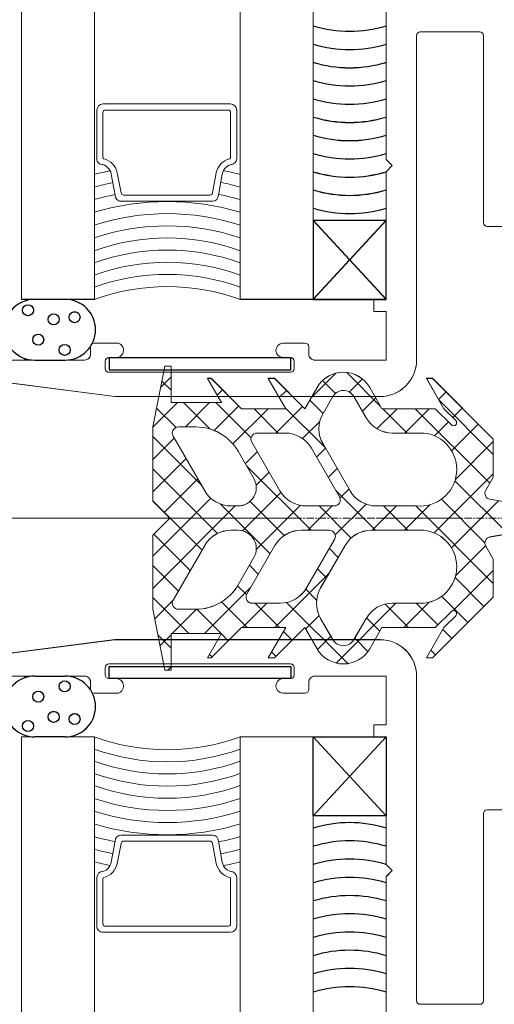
# Model space of a CAD drawing. Header units: inches. Extents: x -647532 to 3008597, y -136987 to 2557681.
# Tile 29 of 153: x 50043 to 50083, y 32522 to 32603. Entities that reach past the tile are written whole.
import ezdxf
from ezdxf import colors
from ezdxf.entities.mleader import LeaderData, LeaderLine
from ezdxf.enums import TextEntityAlignment as Align
from ezdxf.math import Vec2, Vec3

# ---------------------------------------------------------------- set-up
doc = ezdxf.new("R2010")
doc.units = ezdxf.units.IN
doc.header["$MEASUREMENT"] = 0
doc.linetypes.add('a_base _85_a_base _85_WEST PTB LVL 2 - FACADE$0$CENTER', pattern=[50.8, 31.75, -6.35, 6.35, -6.35])
doc.linetypes.add('BIAL-IT1I-KGD-001-IN-DWG-141 LEVEL 2 - OVERALL FIRE EXIT PLAN$0$CENTER', pattern=[2, 1.25, -0.25, 0.25, -0.25])
doc.layers.add('ARCH', color=8, linetype='Continuous')
for name, color, linetype, lineweight in [('FURN', 8, 'Continuous', 5), ('FURN-HATCH', 8, 'Continuous', 5), ('YD-EXTERNAL 1', 8, 'Continuous', 5), ('YD-EXTERNAL 4', 8, 'Continuous', 5)]:
    doc.layers.add(name, color=color, linetype=linetype, lineweight=lineweight)
doc.styles.add('ARIAL', font='arial.ttf')
doc.styles.get("Standard").update_dxf_attribs({"font": 'arial.ttf'})

# ---------------------------------------------------------------- blocks, each defined once
blk = doc.blocks.new('BIAL-IT1I-KGD-001-IN-DWG-141 LEVEL 2 - OVERALL FIRE EXIT PLAN$0$CW LAYOUT')
at = {"linetype": 'BIAL-IT1I-KGD-001-IN-DWG-141 LEVEL 2 - OVERALL FIRE EXIT PLAN$0$CENTER', "ltscale": 0.5}
blk.add_line((4000, -52.802), (4000, 208.76), dxfattribs=at)
for p, q in [((3998.446, 45.294), (3999, 48.445)), ((4001, 48.445), (4001.554, 45.294)), ((3996.92, 42.418), (4001.291, 46.79)), ((3988.5, 40.565), (3993.5, 45.565)), ((3990.305, 41.107), (3994.763, 45.565)), ((3993.5, 45.565), (3996.634, 45.565)), ((3996.81, 42.451), (3993.697, 45.565)), ((4001.214, 40.699), (3996.349, 45.565)), ((3996.634, 45.565), (3997.704, 44.947)), ((4002.439, 42.126), (3998.569, 45.996)), ((3999, 39.195), (4005.37, 45.565)), ((4002.296, 44.947), (4003.366, 45.565)), ((4003.366, 45.565), (4006.5, 45.565)), ((4007.604, 42.264), (4004.303, 45.565)), ((4006.5, 45.565), (4011.5, 40.565)), ((3991, 39.15), (3997.129, 45.279)), ((3998.453, 41.3), (4002.034, 44.88)), ((4004.748, 42.469), (4002.279, 44.938)), ((4004.886, 42.43), (4007.261, 44.804)), ((3994.466, 42.144), (3992.273, 44.337)), ((3991.725, 42.233), (3990.947, 43.012)), ((4006.436, 41.328), (4008.586, 43.478)), ((3991.972, 42.481), (3991, 41.508)), ((3991, 40.801), (3992.326, 42.127)), ((4007.674, 42.127), (4009, 40.801)), ((4009, 41.508), (4008.028, 42.481)), ((4009.17, 41.41), (4009.912, 42.153)), ((3991, 41.508), (3988.5, 40.065)), ((3990.238, 41.069), (3989.621, 41.686)), ((3993.225, 40.733), (3992.079, 41.88)), ((4011.5, 40.065), (4009, 41.508)), ((3988.5, 40.065), (3988.5, 40.565)), ((3991, 36.416), (3991, 40.801)), ((4007, 39.24), (4008.78, 41.021)), ((4009, 40.801), (4009, 36.416)), ((4010.851, 40.44), (4011.238, 40.827)), ((4011.5, 40.565), (4011.5, 40.065)), ((3988.557, 40.098), (3988.5, 40.155)), ((3993, 38.307), (3991, 40.307)), ((3993, 39.875), (3993, 37.282)), ((4001, 38.262), (3998.903, 40.359)), ((4009, 38.217), (4006.924, 40.292)), ((4007, 37.282), (4007, 39.875)), ((3999, 35.954), (3999, 39.25)), ((4001, 39.25), (4001, 35.55)), ((3991, 36.499), (3993, 38.499)), ((3999, 36.544), (4001, 38.544)), ((4007.077, 36.666), (4009, 38.589)), ((3992.65, 36.005), (3991, 37.655)), ((4001, 35.61), (3999, 37.61)), ((4011.926, 32.639), (4007, 37.565)), ((3988.015, 33.514), (3990.804, 36.303)), ((3989.25, 35.405), (3991, 36.416)), ((3991.203, 34.801), (3990.105, 35.899)), ((3997.731, 32.623), (4001, 35.892)), ((4008.206, 35.143), (4009.303, 36.241)), ((4009, 36.416), (4010.75, 35.405)), ((3991.75, 35.117), (3990, 34.106)), ((4001.386, 32.572), (3998.852, 35.106)), ((4010, 34.106), (4008.25, 35.117)), ((4009.886, 34.172), (4010.974, 35.26)), ((3989.626, 33.726), (3988.549, 34.803)), ((3993.9, 31.566), (3997.75, 33.789)), ((3998.342, 32.964), (3997.603, 33.704)), ((3999, 31.24), (4001.639, 33.88)), ((4002.25, 33.385), (4005.75, 31.364)), ((4006.943, 28.576), (4011.973, 33.607)), ((3990.137, 30.563), (3988.077, 32.623)), ((3988.68, 31.527), (3989.742, 32.589)), ((3998.25, 32.923), (3994.25, 30.613)), ((3996.654, 32.001), (3995.922, 32.733)), ((3999, 30.18), (3999, 32.49)), ((4001.75, 32.519), (4005.75, 30.209)), ((4002.498, 32.087), (4003.23, 32.819)), ((3990, 32.374), (3991.4, 31.566)), ((3990.916, 28.46), (3994.189, 31.733)), ((3994.973, 31.031), (3994.241, 31.763)), ((4001, 30.307), (3999, 32.307)), ((4001, 29.776), (4001, 32.086)), ((4004.179, 31.116), (4004.911, 31.848)), ((4009, 27.61), (4004.558, 32.052)), ((4008.25, 31.364), (4010, 32.374)), ((4010.805, 31.108), (4009.708, 32.206)), ((3991, 30.065), (3989.25, 31.075)), ((3990.283, 30.479), (3991.381, 31.577)), ((3993.459, 29.893), (3992.047, 31.305)), ((4005.858, 30.143), (4006.756, 31.041)), ((4009.125, 30.137), (4008.017, 31.245)), ((4010.75, 31.075), (4009, 30.065)), ((18, 30.76), (3982, 30.76)), ((3982, 24.76), (3982, 30.76)), ((3988.5, 27.565), (3991, 30.065)), ((3995.663, 25.251), (4001, 30.589)), ((4009, 30.065), (4011.5, 27.565)), ((4018, 24.76), (4018, 30.76)), ((4018, 30.76), (7982, 30.76)), ((3993, 27.7), (3990.818, 29.883)), ((4002.577, 26.078), (3998.954, 29.701)), ((3991, 28.508), (3988.5, 27.065)), ((3990.075, 27.974), (3989.492, 28.557)), ((3991, 24.865), (3991, 28.508)), ((3993, 28.448), (3993, 26.139)), ((3998.63, 25.567), (4001.433, 28.37)), ((4011.5, 27.065), (4009, 28.508)), ((4009, 28.508), (4009, 24.865)), ((4009.334, 28.316), (4010.041, 29.024)), ((3988.5, 27.065), (3988.5, 27.565)), ((3991, 25.892), (3993, 27.892)), ((3993.75, 25.706), (3997.75, 28.015)), ((4001.048, 24.956), (3997.897, 28.107)), ((4006.25, 25.302), (4002.25, 27.611)), ((4007, 28.044), (4007, 25.735)), ((4007, 25.982), (4009, 27.982)), ((4011.015, 27.345), (4011.367, 27.698)), ((4011.5, 27.565), (4011.5, 27.065)), ((3993.896, 24.152), (3991, 27.049)), ((3997.287, 26.065), (3996.22, 27.132)), ((3998.842, 23.127), (4002.932, 27.217)), ((4009, 24.958), (4007, 26.958)), ((3995.527, 25.173), (3994.539, 26.161)), ((4003.881, 25.515), (4004.613, 26.247)), ((3990.5, 22.74), (3993.407, 25.648)), ((3996.75, 25.879), (3994.5, 24.58)), ((4003.25, 25.879), (4005.5, 24.58)), ((4005.562, 24.544), (4006.296, 25.278)), ((4009.5, 21.807), (4005.67, 25.636)), ((4006.897, 23.228), (4009, 25.33)), ((3982, 24.76), (18, 24.76)), ((3966.427, 24.468), (3970.427, 24.468)), ((3988.5, 22.365), (3991, 24.865)), ((3992.789, 22.608), (3990.766, 24.631)), ((3999, 24.003), (3999, 24.58)), ((4005.785, 17.567), (3999, 24.352)), ((4001, 24.003), (4001, 24.58)), ((4009, 24.865), (4011.5, 22.365)), ((7982, 24.76), (4018, 24.76)), ((4033.573, 24.468), (4029.573, 24.468)), ((3965.927, 23.968), (3965.927, 18.718)), ((3966.427, 23.768), (3966.427, 18.718)), ((3966.627, 23.968), (3970.331, 23.968)), ((4009.526, 23.205), (4010.093, 23.772)), ((4033.373, 23.968), (4029.669, 23.968)), ((4033.573, 23.768), (4033.573, 18.718)), ((4034.073, 23.968), (4034.073, 18.718)), ((3973.227, 22.468), (3971.591, 22.791)), ((3973.427, 22.968), (3971.705, 23.278)), ((3990.5, 23.22), (3988.5, 22.065)), ((3989.882, 22.863), (3989.44, 23.305)), ((3990.5, 19.067), (3990.5, 23.22)), ((3995.933, 17.567), (4001.26, 22.893)), ((4007.5, 21.178), (4009.5, 23.179)), ((4011.5, 22.065), (4009.5, 23.22)), ((4009.5, 23.22), (4009.5, 19.067)), ((4026.573, 22.968), (4028.295, 23.278)), ((4026.773, 22.468), (4028.409, 22.791)), ((3973.427, 18.718), (3973.427, 22.268)), ((3973.927, 18.718), (3973.927, 22.468)), ((3988.5, 22.065), (3988.5, 22.365)), ((3990.5, 20.089), (3992.665, 22.254)), ((3992.5, 20.245), (3990.5, 22.245)), ((4003.133, 17.567), (3998.364, 22.336)), ((4011.207, 22.234), (4011.419, 22.446)), ((4011.5, 22.365), (4011.5, 22.065)), ((4026.073, 18.718), (4026.073, 22.468)), ((4026.573, 18.718), (4026.573, 22.268)), ((3992.5, 21.116), (3992.5, 19.673)), ((3993.25, 19.24), (3997.75, 21.838)), ((3993.281, 17.567), (3997.282, 21.567)), ((3999.541, 18.508), (3996.774, 21.274)), ((3998.585, 17.567), (4002.634, 21.616)), ((4006.75, 19.24), (4002.25, 21.838)), ((4009.5, 19.155), (4007.5, 21.155)), ((4007.5, 21.116), (4007.5, 19.673)), ((3997.83, 17.567), (3995.093, 20.304)), ((4001.318, 17.649), (4004.315, 20.645)), ((4006.54, 17.567), (4009.5, 20.527)), ((3992.527, 17.567), (3990.5, 19.594)), ((3990.941, 17.878), (3992.54, 19.477)), ((4003.888, 17.567), (4005.996, 19.675)), ((3965.927, 13.468), (3965.927, 18.718)), ((3966.427, 13.668), (3966.427, 18.718)), ((3973.427, 18.718), (3973.427, 15.168)), ((3973.927, 18.718), (3973.927, 14.968)), ((3987.5, 18.567), (3987.5, 19.067)), ((3987.5, 19.067), (3990.5, 19.067)), ((3989.219, 18.223), (3988.375, 19.067)), ((3988.732, 18.32), (3989.478, 19.067)), ((3995.179, 17.567), (3993.412, 19.333)), ((4000, 18.967), (3998.6, 17.567)), ((4001.4, 17.567), (4000, 18.967)), ((4008.281, 17.723), (4006.78, 19.224)), ((4009.5, 19.067), (4012.5, 19.067)), ((4010.49, 18.165), (4009.588, 19.067)), ((4009.614, 17.99), (4010.691, 19.067)), ((4012.5, 18.807), (4012.24, 19.067)), ((4012.5, 19.067), (4012.5, 18.567)), ((4026.073, 18.718), (4026.073, 14.968)), ((4026.573, 18.718), (4026.573, 15.168)), ((4033.573, 13.668), (4033.573, 18.718)), ((4034.073, 13.468), (4034.073, 18.718)), ((3992.5, 17.567), (3987.5, 18.567)), ((4012.5, 18.567), (4007.5, 17.567)), ((3998.6, 17.567), (3992.5, 17.567)), ((4007.5, 17.567), (4001.4, 17.567)), ((3973.227, 14.968), (3971.591, 14.645)), ((4026.773, 14.968), (4028.409, 14.645)), ((3973.427, 14.468), (3971.705, 14.157)), ((4026.573, 14.468), (4028.295, 14.157)), ((3970.427, 12.968), (3966.427, 12.968)), ((3966.627, 13.468), (3970.331, 13.468)), ((4029.573, 12.968), (4033.573, 12.968)), ((4033.373, 13.468), (4029.669, 13.468)), ((18, 12.76), (3982, 12.76)), ((3982, 6.76), (3982, 12.76)), ((4018, 6.76), (4018, 12.76)), ((4018, 12.76), (7982, 12.76)), ((3982, 6.76), (18, 6.76)), ((7982, 6.76), (4018, 6.76))]:
    blk.add_line(p, q)
at = {"linetype": 'ByBlock'}
for p, q in [((3976, 46.46), (3976, 45.06)), ((4024, 46.46), (4024, 45.06)), ((3975.7, 44.76), (3960.3, 44.76)), ((4024.3, 44.76), (4039.7, 44.76)), ((3960, 44.46), (3960, 39.56)), ((4040, 44.46), (4040, 39.56)), ((3960.3, 39.26), (3987, 39.26)), ((4039.7, 39.26), (4013, 39.26)), ((3970.5, 36.76), (3958, 36.76)), ((3971, 37.26), (3970.5, 36.76)), ((3971.5, 36.76), (3971, 37.26)), ((3982, 36.76), (3971.5, 36.76)), ((3982, 35.76), (3982, 36.76)), ((3983, 36.76), (3983, 35.76)), ((3987, 36.76), (3983, 36.76)), ((3987, 30.901), (3987, 36.76)), ((4013, 30.901), (4013, 36.76)), ((4013, 36.76), (4017, 36.76)), ((4017, 36.76), (4017, 35.76)), ((4018, 35.76), (4018, 36.76)), ((4018, 36.76), (4028.5, 36.76)), ((4028.5, 36.76), (4029, 37.26)), ((4029, 37.26), (4029.5, 36.76)), ((4029.5, 36.76), (4042, 36.76)), ((3983, 35.76), (3982, 35.76)), ((3990, 36.26), (3990, 14.45)), ((4010, 36.26), (4010, 14.45)), ((4017, 35.76), (4018, 35.76)), ((3985.6, 28.251), (3985.6, 30.101)), ((3985.9, 30.401), (3986.5, 30.401)), ((4014.1, 30.401), (4013.5, 30.401)), ((4014.4, 28.251), (4014.4, 30.101)), ((3987.7, 29.201), (3987.1, 29.201)), ((4012.3, 29.201), (4012.9, 29.201)), ((3986.8, 28.901), (3986.8, 28.251)), ((3988, 13.951), (3988, 28.901)), ((4012, 13.951), (4012, 28.901)), ((4013.2, 28.901), (4013.2, 28.251)), ((3985.6, 12.751), (3985.6, 14.755)), ((4014.4, 12.751), (4014.4, 14.755)), ((3986.8, 14.451), (3986.8, 13.951)), ((3990, 14.45), (3988, -1)), ((4010, 14.45), (4012, -1)), ((4013.2, 14.451), (4013.2, 13.951)), ((3987.1, 13.651), (3987.7, 13.651)), ((4012.9, 13.651), (4012.3, 13.651)), ((3986.5, 12.451), (3985.9, 12.451)), ((4013.5, 12.451), (4014.1, 12.451)), ((3987, -1), (3987, 11.951)), ((4013, -1), (4013, 11.951))]:
    blk.add_line(p, q, dxfattribs=at)
at = {"lineweight": -3, "ltscale": 1000}
for p, q in [((3982, 36.76), (3975.5, 30.76)), ((3975.5, 36.76), (3982, 30.76)), ((3982, 36.76), (3975.5, 36.76)), ((3975.5, 36.76), (3975.5, 30.76)), ((3982, 30.76), (3982, 36.76)), ((4024.5, 36.76), (4018, 30.76)), ((4018, 36.76), (4024.5, 30.76)), ((4018, 36.76), (4024.5, 30.76)), ((4024.5, 36.76), (4018, 30.76)), ((4018, 36.76), (4024.5, 36.76)), ((4018, 30.76), (4018, 36.76)), ((4018, 36.76), (4024.5, 36.76)), ((4018, 30.76), (4018, 36.76)), ((4024.5, 36.76), (4024.5, 30.76)), ((4024.5, 36.76), (4024.5, 30.76)), ((3975.5, 30.76), (3982, 30.76)), ((4024.5, 30.76), (4018, 30.76)), ((4024.5, 30.76), (4018, 30.76)), ((3987.8, 28.926), (3986.8, 28.926)), ((3986.8, 28.926), (3986.8, 13.976)), ((3987.8, 13.976), (3987.8, 28.926)), ((4012.2, 28.926), (4013.2, 28.926)), ((4012.2, 13.976), (4012.2, 28.926)), ((4013.2, 28.926), (4013.2, 13.976)), ((3986.8, 13.976), (3987.8, 13.976)), ((4013.2, 13.976), (4012.2, 13.976)), ((3982, 10.361), (3982, 7.861)), ((3987, 7.861), (3987, 10.361)), ((4013, 7.861), (4013, 10.361)), ((4018, 10.361), (4018, 7.861))]:
    blk.add_line(p, q, dxfattribs=at)
for centre in [(3983.467, 11.135), (4016.533, 11.135), (3986.158, 10.319), (4013.842, 10.319), (3983.649, 9.413), (4016.351, 9.413), (3985.312, 8.145), (4014.688, 8.145), (3982.893, 7.299), (4017.107, 7.299)]:
    blk.add_circle(centre, 0.453, dxfattribs=at)
at = {"linetype": 'ByBlock'}
for centre, radius, start, end in [((3960.3, 44.46), 0.3, 90, 180), ((3975.7, 45.06), 0.3, 270, 0), ((4024.3, 45.06), 0.3, 180, 270), ((4039.7, 44.46), 0.3, 360, 90), ((3960.3, 39.56), 0.3, 180, 270), ((3987, 36.26), 3, 0, 90), ((4013, 36.26), 3, 90, 180), ((4039.7, 39.56), 0.3, 270, 360), ((3986.5, 30.901), 0.5, 270, 0), ((4013.5, 30.901), 0.5, 180, 270), ((3985.9, 30.101), 0.3, 90, 180), ((4014.1, 30.101), 0.3, 0, 90), ((3987.1, 28.901), 0.3, 90, 180), ((3987.7, 28.901), 0.3, 0, 90), ((4012.3, 28.901), 0.3, 90, 180), ((4012.9, 28.901), 0.3, 0, 90), ((3986.2, 28.302), 0.602, 184.88591, 355.11627), ((4013.8, 28.302), 0.602, 184.88373, 355.11409), ((3986.182, 14.533), 0.623, 352.45114, 159.14203), ((4013.818, 14.533), 0.623, 20.85797, 187.54886), ((3987.1, 13.951), 0.3, 180, 270), ((3987.7, 13.951), 0.3, 270, 360), ((4012.3, 13.951), 0.3, 180, 270), ((4012.9, 13.951), 0.3, 270, 360), ((3985.9, 12.751), 0.3, 180, 270), ((3986.5, 11.951), 0.5, 0, 90), ((4013.5, 11.951), 0.5, 90, 180), ((4014.1, 12.751), 0.3, 270, 0)]:
    blk.add_arc(centre, radius, start, end, dxfattribs=at)
for centre, radius, start, end in [((3997.954, 45.38), 0.5, 240, 350), ((4002.046, 45.38), 0.5, 190, 300), ((3992.149, 42.304), 0.25, 315, 135), ((3995.998, 39.546), 3.016, 354.36561, 173.74803), ((4004.002, 39.546), 3.016, 6.25197, 185.63439), ((4007.851, 42.304), 0.25, 45, 225), ((3990.5, 37.282), 2.5, 300, 0), ((4009.5, 37.282), 2.5, 180, 240), ((3996.5, 35.954), 2.5, 300, 0), ((3990.5, 33.24), 2.5, 120, 240), ((4003.5, 35.55), 2.5, 180, 240), ((4009.5, 33.24), 2.5, 300, 60), ((3990.5, 33.24), 1, 120, 240), ((4009.5, 33.24), 1, 300, 60), ((3998.5, 32.49), 0.5, 0, 120), ((4001.5, 32.086), 0.5, 60, 180), ((3992.65, 33.731), 2.5, 240, 300), ((4007, 33.529), 2.5, 240, 300), ((3995.5, 28.448), 2.5, 120, 180), ((3996.5, 30.18), 2.5, 300, 0), ((4004.5, 28.044), 2.5, 0, 60), ((4003.5, 29.776), 2.5, 180, 240), ((3993.5, 26.139), 0.5, 180, 300), ((3997.5, 24.58), 1.5, 0, 120), ((4002.5, 24.58), 1.5, 60, 180), ((4006.5, 25.735), 0.5, 240, 0), ((3966.427, 23.968), 0.5, 90, 180), ((3970.427, 23.968), 0.5, 0, 90), ((3994.624, 18.76), 23.674, 165.31856, 168.73899), ((3994.624, 18.76), 22.674, 164.65548, 168.81943), ((3994.624, 18.76), 21.674, 163.9288, 168.7751), ((3994.624, 18.76), 20.674, 163.12874, 196.87126), ((3994.624, 18.76), 19.674, 162.24341, 197.75659), ((3994.624, 18.76), 18.674, 161.25811, 198.74189), ((3994.624, 18.76), 17.674, 160.15449, 199.84551), ((3995.624, 18.76), 17.674, 160.15449, 199.84551), ((3996.624, 18.76), 17.674, 160.15449, 199.84551), ((3997.624, 18.76), 17.674, 160.15449, 199.84551), ((3998.624, 18.76), 17.674, 160.15449, 199.84551), ((3996.5, 21.116), 4, 120, 180), ((4003.5, 21.116), 4, 0, 60), ((4001.376, 18.76), 17.674, 340.15449, 19.84551), ((4002.376, 18.76), 17.674, 340.15449, 19.84551), ((4003.376, 18.76), 17.674, 340.15449, 19.84551), ((4004.376, 18.76), 17.674, 340.15449, 19.84551), ((4005.376, 18.76), 17.674, 340.15449, 19.84551), ((4005.376, 18.76), 18.674, 341.25811, 18.74189), ((4005.376, 18.76), 19.674, 342.24341, 17.75659), ((4005.376, 18.76), 20.674, 343.12874, 16.87126), ((4005.376, 18.76), 21.674, 11.2249, 16.0712), ((4005.376, 18.76), 22.674, 11.18057, 15.34452), ((4005.376, 18.76), 23.674, 11.26101, 14.68144), ((4029.573, 23.968), 0.5, 90, 180), ((4033.573, 23.968), 0.5, 0, 90), ((3966.627, 23.768), 0.2, 90, 180), ((3970.331, 23.868), 0.1, 14.28148, 90), ((3971.882, 24.263), 1.5, 194.28148, 258.82637), ((3971.882, 24.263), 1, 185.61056, 259.78026), ((3996.5, 24.003), 2.5, 300, 0), ((4003.5, 24.003), 2.5, 180, 240), ((4028.118, 24.263), 1, 280.21974, 354.38944), ((4028.118, 24.263), 1.5, 281.17363, 345.71852), ((4029.669, 23.868), 0.1, 90, 165.71852), ((4033.373, 23.768), 0.2, 0, 90), ((3973.427, 22.468), 0.5, 0, 90), ((4026.573, 22.468), 0.5, 90, 180), ((3973.227, 22.268), 0.2, 0, 90), ((4026.773, 22.268), 0.2, 90, 180), ((3993, 19.673), 0.5, 180, 300), ((4007, 19.673), 0.5, 240, 0), ((3971.882, 13.173), 1.5, 101.17363, 165.71852), ((3973.227, 15.168), 0.2, 270, 0), ((3973.427, 14.968), 0.5, 270, 0), ((4026.573, 14.968), 0.5, 180, 270), ((4026.773, 15.168), 0.2, 180, 270), ((4028.118, 13.173), 1.5, 14.28148, 78.82637), ((3971.882, 13.173), 1, 100.21974, 174.38944), ((3994.624, 18.76), 23.674, 191.44922, 194.68144), ((3994.624, 18.76), 22.674, 191.39038, 195.34452), ((3994.624, 18.76), 21.674, 191.4444, 196.0712), ((4005.376, 18.76), 21.674, 343.9288, 348.5556), ((4005.376, 18.76), 22.674, 344.65548, 348.60962), ((4005.376, 18.76), 23.674, 345.31856, 348.55078), ((4028.118, 13.173), 1, 5.61056, 79.78026), ((3966.427, 13.468), 0.5, 180, 270), ((3966.627, 13.668), 0.2, 180, 270), ((3970.331, 13.568), 0.1, 270, 345.71852), ((3970.427, 13.468), 0.5, 270, 0), ((4029.573, 13.468), 0.5, 180, 270), ((4029.669, 13.568), 0.1, 194.28148, 270), ((4033.373, 13.668), 0.2, 270, 0), ((4033.573, 13.468), 0.5, 270, 0)]:
    blk.add_arc(centre, radius, start, end)
at = {"lineweight": -3, "ltscale": 1000}
for centre, radius, start, end in [((3949.596, 33.76), 10.349, 343.14826, 16.85174), ((3951.096, 33.76), 10.349, 343.14826, 16.85174), ((3952.596, 33.76), 10.349, 343.14826, 16.85174), ((3954.096, 33.76), 10.349, 343.14826, 16.85174), ((3955.596, 33.76), 10.349, 343.14826, 16.85174), ((3957.096, 33.76), 10.349, 343.14826, 16.85174), ((3958.596, 33.76), 10.349, 343.14826, 16.85174), ((3960.096, 33.76), 10.349, 343.14826, 16.85174), ((3961.596, 33.76), 10.349, 343.14826, 16.85174), ((3963.096, 33.76), 10.349, 343.14826, 16.85174), ((3964.596, 33.76), 10.349, 343.14826, 16.85174), ((4035.404, 33.76), 10.349, 163.14826, 196.85174), ((4035.404, 33.76), 10.349, 163.14826, 196.85174), ((4036.904, 33.76), 10.349, 163.14826, 196.85174), ((4036.904, 33.76), 10.349, 163.14826, 196.85174), ((4038.404, 33.76), 10.349, 163.14826, 196.85174), ((4038.404, 33.76), 10.349, 163.14826, 196.85174), ((4039.904, 33.76), 10.349, 163.14826, 196.85174), ((4039.904, 33.76), 10.349, 163.14826, 196.85174), ((4041.404, 33.76), 10.349, 163.14826, 196.85174), ((4041.404, 33.76), 10.349, 163.14826, 196.85174), ((4042.904, 33.76), 10.349, 163.14826, 196.85174), ((4042.904, 33.76), 10.349, 163.14826, 196.85174), ((4044.404, 33.76), 10.349, 163.14826, 196.85174), ((4044.404, 33.76), 10.349, 163.14826, 196.85174), ((4045.904, 33.76), 10.349, 163.14826, 196.85174), ((4045.904, 33.76), 10.349, 163.14826, 196.85174), ((4047.404, 33.76), 10.349, 163.14826, 196.85174), ((4047.404, 33.76), 10.349, 163.14826, 196.85174), ((4048.904, 33.76), 10.349, 163.14826, 196.85174), ((4048.904, 33.76), 10.349, 163.14826, 196.85174), ((3984.5, 10.361), 2.5, 0, 180), ((4015.5, 10.361), 2.5, 0, 180), ((3984.5, 7.861), 2.5, 180, 0), ((4015.5, 7.861), 2.5, 180, 0), ((3984.5, -5.273), 12.556, 78.51485, 78.89943), ((4015.5, -5.273), 12.556, 101.10057, 101.48515)]:
    blk.add_arc(centre, radius, start, end, dxfattribs=at)
blk = doc.blocks.new('_TagSlot')
at = {"color": 0, "linetype": 'ByBlock', "lineweight": -2, "transparency": 16777216}
for p, q in [((-4, 4), (4, 4)), ((-4, -4), (4, -4))]:
    blk.add_line(p, q, dxfattribs=at)
for centre, start, end in [((-4, 0), 90, 270), ((4, 0), 270, 90)]:
    blk.add_arc(centre, 4, start, end, dxfattribs=at)
at = {"layer": 'FURN', "color": 0, "transparency": 16777216, "style": 'ARIAL'}
blk.add_attdef('M-01', text='', height=2.5, dxfattribs=at).set_placement((0, -1.5), align=Align.CENTER)
blk = doc.blocks.new('_DotSmall')
at = {"color": 0, "linetype": 'ByBlock', "const_width": 0.5}
blk.add_lwpolyline([(-0.0625, 0, 1), (0.0625, 0, 1)], format="xyb", close=True, dxfattribs=at)
blk = doc.blocks.new('ARCH')
at = {"layer": 'YD-EXTERNAL 4', "linetype": 'Continuous'}
for p, q in [((50073.61, 32580.366), (50067.61, 32586.866)), ((50073.61, 32586.866), (50067.61, 32580.366)), ((50043.61, 32580.366), (50049.61, 32580.366)), ((50061.61, 32580.366), (50073.61, 32580.366)), ((50073.61, 32537.866), (50067.61, 32544.366)), ((50073.61, 32544.366), (50067.61, 32537.866))]:
    blk.add_line(p, q, dxfattribs=at)
at = {"layer": 'YD-EXTERNAL 4', "linetype": 'a_base _85_a_base _85_WEST PTB LVL 2 - FACADE$0$CENTER'}
blk.add_line((49984.049, 32562.366), (50245.61, 32562.366), dxfattribs=at)
at = {"layer": 'YD-EXTERNAL 4', "linetype": 'Continuous', "flags": 128}
for points in [[(50043.61, 32580.366), (50043.61, 36197.346), (50049.61, 36197.346), (50049.61, 32580.366)], [(50061.61, 32580.366), (50061.61, 36197.346), (50067.61, 36197.346), (50067.61, 32580.366)], [(50073.61, 32580.366), (50073.61, 32590.866), (50074.11, 32591.366), (50073.61, 32591.866), (50073.61, 32604.366)], [(50073.61, 32586.866), (50067.61, 32586.866)], [(50073.61, 32544.366), (50073.61, 32533.866), (50074.11, 32533.366), (50073.61, 32532.866), (50073.61, 32520.366)], [(50043.61, 28580.366), (50043.61, 32544.366), (50049.61, 32544.366), (50049.61, 28580.366)], [(50061.61, 28580.366), (50061.61, 32544.366), (50073.61, 32544.366)], [(50067.61, 32544.366), (50067.61, 28580.366)], [(50073.61, 32537.866), (50067.61, 32537.866)]]:
    blk.add_lwpolyline(points, dxfattribs=at)
for points in [[(50101.61, 32604.366), (50101.61, 32578.366), (50097.61, 32578.366), (50097.61, 32580.366), (50098.61, 32580.366), (50098.61, 32594.866, 0.414214), (50097.61, 32595.866), (50084.61, 32595.866, 0.414214), (50083.61, 32594.866), (50083.61, 32586.666, -0.414214), (50083.31, 32586.366), (50081.91, 32586.366, -0.414214), (50081.61, 32586.666), (50081.61, 32602.066, 0.414214), (50081.31, 32602.366), (50076.41, 32602.366, 0.414214), (50076.11, 32602.066), (50076.11, 32575.366, -0.414214), (50073.11, 32572.366), (50051.3, 32572.366), (50035.85, 32574.366)], [(50035.85, 32575.366), (50048.801, 32575.366, 0.414214), (50049.301, 32575.866), (50049.301, 32576.466, -0.414214), (50049.601, 32576.766), (50051.605, 32576.766, -0.890114), (50051.301, 32575.566), (50050.801, 32575.566, 0.414214), (50050.501, 32575.266), (50050.501, 32574.666, 0.414214), (50050.801, 32574.366), (50065.751, 32574.366, 0.414214), (50066.051, 32574.666), (50066.051, 32575.266, 0.414214), (50065.751, 32575.566), (50065.101, 32575.566, -0.918182), (50065.101, 32576.766), (50066.951, 32576.766, -0.414214), (50067.251, 32576.466), (50067.251, 32575.866, 0.414214), (50067.751, 32575.366), (50073.61, 32575.366), (50073.61, 32579.366), (50072.61, 32579.366), (50072.61, 32580.366)], [(50044.711, 32580.366, 1), (50044.711, 32575.366)], [(50047.211, 32575.366, 1), (50047.211, 32580.366)], [(50085.295, 32561.366), (50082.144, 32560.812, 0.520567), (50081.798, 32560.069), (50082.415, 32559), (50082.415, 32555.866), (50077.415, 32550.866), (50076.915, 32550.866), (50078.359, 32553.366), (50079.331, 32554.338, 1), (50078.977, 32554.691), (50077.652, 32553.366), (50073.266, 32553.366), (50072.256, 32551.616, -0.57735), (50067.926, 32551.616), (50066.915, 32553.366), (50064.415, 32550.866), (50063.915, 32550.866), (50065.359, 32553.366), (50061.715, 32553.366), (50059.215, 32550.866), (50058.915, 32550.866), (50060.07, 32552.866), (50055.917, 32552.866), (50055.917, 32549.866), (50055.417, 32549.866), (50054.417, 32554.866), (50054.417, 32560.966), (50055.817, 32562.366), (50054.417, 32563.766), (50054.417, 32569.866), (50055.417, 32574.866), (50055.917, 32574.866), (50055.917, 32571.866), (50060.07, 32571.866), (50058.915, 32573.866), (50059.215, 32573.866), (50061.715, 32571.366), (50065.359, 32571.366), (50063.915, 32573.866), (50064.415, 32573.866), (50066.915, 32571.366), (50067.926, 32573.116, -0.57735), (50072.256, 32573.116), (50073.266, 32571.366), (50077.652, 32571.366), (50078.977, 32570.04, 1), (50079.331, 32570.393), (50078.359, 32571.366), (50076.915, 32573.866), (50077.415, 32573.866), (50082.415, 32568.866), (50082.415, 32565.732), (50081.798, 32564.662, 0.520567), (50082.144, 32563.92), (50085.295, 32563.366)], [(50101.61, 32520.366), (50101.61, 32546.366), (50097.61, 32546.366), (50097.61, 32544.366), (50098.61, 32544.366), (50098.61, 32529.866, -0.414214), (50097.61, 32528.866), (50084.61, 32528.866, -0.414214), (50083.61, 32529.866), (50083.61, 32538.066, 0.414214), (50083.31, 32538.366), (50081.91, 32538.366, 0.414214), (50081.61, 32538.066), (50081.61, 32522.666, -0.414214), (50081.31, 32522.366), (50076.41, 32522.366, -0.414214), (50076.11, 32522.666), (50076.11, 32549.366, 0.414214), (50073.11, 32552.366), (50051.3, 32552.366), (50035.85, 32550.366)], [(50035.85, 32549.366), (50048.801, 32549.366, -0.414214), (50049.301, 32548.866), (50049.301, 32548.266, 0.414214), (50049.601, 32547.966), (50051.605, 32547.966, 0.890114), (50051.301, 32549.166), (50050.801, 32549.166, -0.414214), (50050.501, 32549.466), (50050.501, 32550.066, -0.414214), (50050.801, 32550.366), (50065.751, 32550.366, -0.414214), (50066.051, 32550.066), (50066.051, 32549.466, -0.414214), (50065.751, 32549.166), (50065.101, 32549.166, 0.918182), (50065.101, 32547.966), (50066.951, 32547.966, 0.414214), (50067.251, 32548.266), (50067.251, 32548.866, -0.414214), (50067.751, 32549.366), (50073.61, 32549.366), (50073.61, 32545.366), (50072.61, 32545.366), (50072.61, 32544.366)], [(50044.711, 32544.366, -1), (50044.711, 32549.366)], [(50047.211, 32549.366, -1), (50047.211, 32544.366)]]:
    blk.add_lwpolyline(points, format="xyb", dxfattribs=at)
for points in [[(50065.777, 32574.566), (50065.777, 32575.566), (50050.827, 32575.566), (50050.827, 32574.566)], [(50065.777, 32550.166), (50065.777, 32549.166), (50050.827, 32549.166), (50050.827, 32550.166)]]:
    blk.add_lwpolyline(points, close=True, dxfattribs=at)
for points in [[(50069.225, 32572.366), (50068.416, 32570.966, 0.267949), (50068.416, 32568.466), (50070.639, 32564.616, 0.267949), (50072.804, 32563.366), (50076.101, 32563.366, 0.994625), (50076.725, 32569.366), (50074.132, 32569.366, -0.267949), (50071.967, 32570.616), (50070.957, 32572.366, 0.57735)], [(50056.09, 32569.116), (50058.688, 32564.616, 0.267949), (50060.853, 32563.366), (50061.43, 32563.366, 0.57735), (50062.729, 32565.616), (50061.43, 32567.866, 0.267949), (50057.966, 32569.866), (50056.523, 32569.866, 0.57735)], [(50064.866, 32564.616, 0.267949), (50067.031, 32563.366), (50069.34, 32563.366, 0.57735), (50069.773, 32564.116), (50067.464, 32568.116, 0.267949), (50065.299, 32569.366), (50062.989, 32569.366, 0.57735), (50062.556, 32568.616)], [(50056.09, 32555.616), (50058.688, 32560.116, -0.267949), (50060.853, 32561.366), (50061.43, 32561.366, -0.57735), (50062.729, 32559.116), (50061.43, 32556.866, -0.267949), (50057.966, 32554.866), (50056.523, 32554.866, -0.57735)], [(50064.462, 32560.116, -0.267949), (50066.627, 32561.366), (50068.936, 32561.366, -0.57735), (50069.369, 32560.616), (50067.06, 32556.616, -0.267949), (50064.895, 32555.366), (50062.585, 32555.366, -0.57735), (50062.152, 32556.116)], [(50068.214, 32554.116), (50069.225, 32552.366, 0.57735), (50070.957, 32552.366), (50071.967, 32554.116, -0.267949), (50074.132, 32555.366), (50076.725, 32555.366, 0.994625), (50076.101, 32561.366), (50072.4, 32561.366, 0.267949), (50070.235, 32560.116), (50068.214, 32556.616, 0.267949)]]:
    blk.add_lwpolyline(points, format="xyb", close=True, dxfattribs=at)
at = {"layer": 'YD-EXTERNAL 4', "linetype": 'Continuous'}
for centre in [(50044.149, 32579.472), (50046.264, 32578.717), (50047.985, 32578.898), (50044.995, 32577.054), (50047.17, 32576.207), (50047.17, 32548.524), (50044.995, 32547.677), (50046.264, 32546.015), (50044.149, 32545.259), (50047.985, 32545.833)]:
    blk.add_circle(centre, 0.453, dxfattribs=at)
for centre, radius, start, end in [((50070.61, 32612.77), 10.349, 253.14826, 286.85174), ((50070.61, 32611.27), 10.349, 253.14826, 286.85174), ((50070.61, 32609.77), 10.349, 253.14826, 286.85174), ((50070.61, 32608.27), 10.349, 253.14826, 286.85174), ((50070.61, 32606.77), 10.349, 253.14826, 286.85174), ((50070.61, 32605.27), 10.349, 253.14826, 286.85174), ((50070.61, 32603.77), 10.349, 253.14826, 286.85174), ((50070.61, 32602.27), 10.349, 253.14826, 286.85174), ((50070.61, 32600.77), 10.349, 253.14826, 286.85174), ((50070.61, 32599.27), 10.349, 253.14826, 286.85174), ((50070.61, 32597.77), 10.349, 253.14826, 286.85174), ((50031.577, 32577.866), 12.556, 348.51485, 348.89943), ((50031.577, 32546.866), 12.556, 11.10057, 11.48515), ((50070.61, 32526.961), 10.349, 73.14826, 106.85174), ((50070.61, 32525.461), 10.349, 73.14826, 106.85174), ((50070.61, 32523.961), 10.349, 73.14826, 106.85174), ((50070.61, 32522.461), 10.349, 73.14826, 106.85174), ((50070.61, 32520.961), 10.349, 73.14826, 106.85174), ((50070.61, 32519.461), 10.349, 73.14826, 106.85174), ((50070.61, 32517.961), 10.349, 73.14826, 106.85174), ((50070.61, 32516.461), 10.349, 73.14826, 106.85174), ((50070.61, 32514.961), 10.349, 73.14826, 106.85174), ((50070.61, 32513.461), 10.349, 73.14826, 106.85174)]:
    blk.add_arc(centre, radius, start, end, dxfattribs=at)
at = {"layer": 'YD-EXTERNAL 1', "rotation": 269.9999999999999}
blk.add_blockref('BIAL-IT1I-KGD-001-IN-DWG-141 LEVEL 2 - OVERALL FIRE EXIT PLAN$0$CW LAYOUT', (50036.85, 36562.363), dxfattribs=at)
at = {"layer": 'FURN-HATCH', "linetype": 'Continuous'}
ml = blk.add_multileader_block('Standard', dxfattribs=at)
ml.set_content('_TagSlot', color=256, scale=-11.71875)
ml.set_attribute('M-01', 'VNR1', width=0)
ml.set_leader_properties(color=256, linetype='ByLayer', lineweight=-1)
ml.set_arrow_properties(name='DOTSMALL')
ml.build(insert=Vec2(0, 0))
ml.multileader.update_dxf_attribs({"dogleg_length": 115.809, "arrow_head_size": 28.235})
ctx = ml.context
ctx.base_point, ctx.char_height, ctx.arrow_head_size, ctx.landing_gap_size, ctx.plane_origin = Vec3(101476.346, 52296.962), 200, 28.235, 4, Vec3(100757.024, 52076.672)
notes = []
notes.append((ctx, [(0, (0, 0, 0), (0, 0), (1, 0), 1, [])]))
ctx.block.insert, ctx.block.rotation, ctx.block.scale = Vec3(101570.096, 52296.962), 3.141593, Vec3(-11.71875, 11.71875, 11.71875)
ml = blk.add_multileader_block('Standard', dxfattribs=at)
ml.set_content('_TagSlot', color=256, scale=-11.71875)
ml.set_attribute('M-01', 'VNR1', width=0)
ml.set_leader_properties(color=256, linetype='ByLayer', lineweight=-1)
ml.set_arrow_properties(name='DOTSMALL')
ml.build(insert=Vec2(0, 0))
ml.multileader.update_dxf_attribs({"dogleg_length": 115.809, "arrow_head_size": 28.235})
ctx = ml.context
ctx.base_point, ctx.char_height, ctx.arrow_head_size, ctx.landing_gap_size, ctx.plane_origin = Vec3(97954.669, 52254.917), 200, 28.235, 4, Vec3(97235.347, 52034.627)
notes.append((ctx, [(0, (0, 0, 0), (0, 0), (1, 0), 1, [])]))
ctx.block.insert, ctx.block.rotation, ctx.block.scale = Vec3(98048.419, 52254.917), 3.141593, Vec3(-11.71875, 11.71875, 11.71875)
ml = blk.add_multileader_block('Standard', dxfattribs=at)
ml.set_content('_TagSlot', color=256, scale=-11.71875)
ml.set_attribute('M-01', 'VNR1', width=0)
ml.set_leader_properties(color=256, linetype='ByLayer', lineweight=-1)
ml.set_arrow_properties(name='DOTSMALL')
ml.build(insert=Vec2(0, 0))
ml.multileader.update_dxf_attribs({"dogleg_length": 115.809, "arrow_head_size": 28.235})
ctx = ml.context
ctx.base_point, ctx.char_height, ctx.arrow_head_size, ctx.landing_gap_size, ctx.plane_origin = Vec3(99751.234, 51693.272), 200, 28.235, 4, Vec3(99031.911, 51472.982)
notes.append((ctx, [(0, (0, 0, 0), (0, 0), (1, 0), 1, [])]))
ctx.block.insert, ctx.block.rotation, ctx.block.scale = Vec3(99844.984, 51693.272), 3.141593, Vec3(-11.71875, 11.71875, 11.71875)
for ctx, leaders in notes:
    for number, flags, end, landing, length, lines in leaders:
        leader = LeaderData()
        leader.index, (leader.has_last_leader_line, leader.has_dogleg_vector, leader.attachment_direction) = number, flags
        leader.last_leader_point, leader.dogleg_vector, leader.dogleg_length = Vec3(end), Vec3(landing), length
        for number, points, colour, breaks in lines:
            line = LeaderLine()
            line.index, line.vertices, line.color, line.breaks = number, Vec3.list(points), colors.encode_raw_color(colour), breaks
            leader.lines.append(line)
        ctx.leaders.append(leader)

msp = doc.modelspace()

# ---------------------------------------------------------------- block references
at = {"layer": 'ARCH'}
msp.add_blockref('ARCH', (0, 0), dxfattribs=at)

doc.saveas('drawing.dxf')
